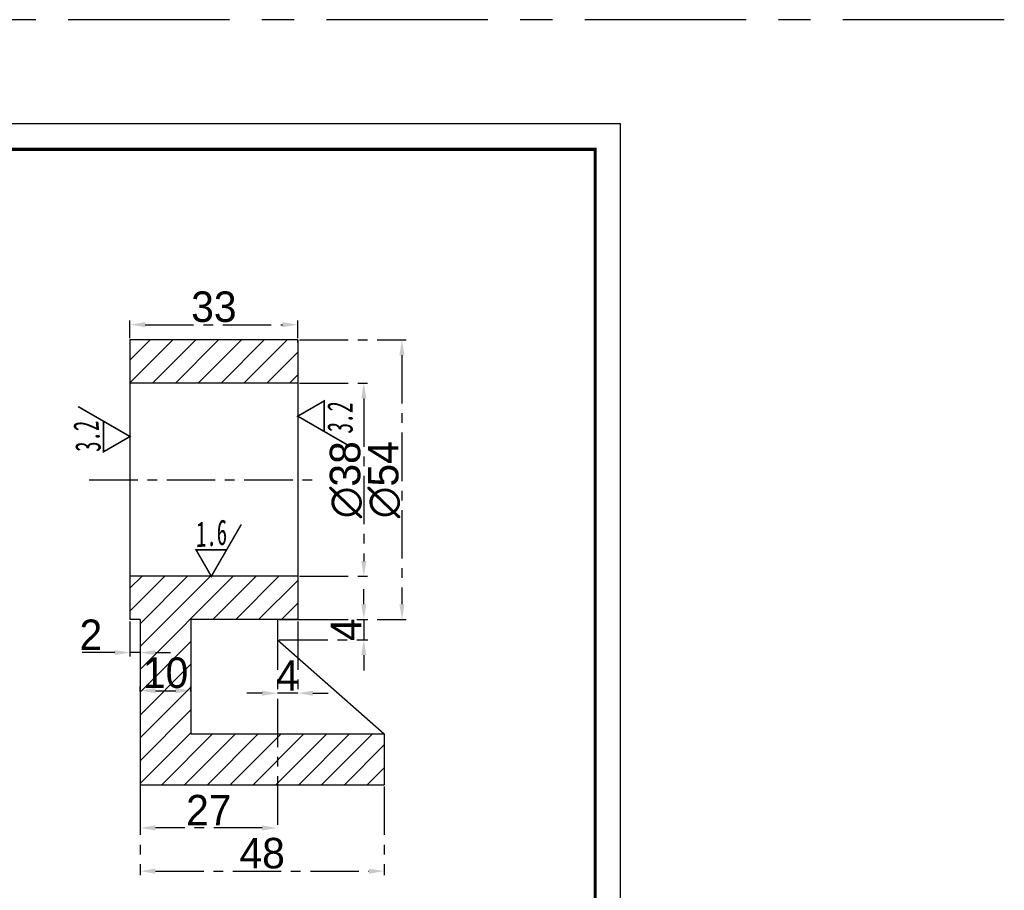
# Model space of a CAD drawing. Header units: millimetres. Extents: x -4100 to 426, y -95 to 2875.
# Tile 4 of 4: x -1837 to 100, y 1162 to 2875. Entities that reach past the tile are written whole.
import ezdxf

# ---------------------------------------------------------------- set-up
doc = ezdxf.new("R2010")
doc.units = ezdxf.units.MM
doc.linetypes.add('CENTER', pattern=[50.8, 31.75, -6.35, 6.35, -6.35])
doc.layers.add('中心线', color=1, linetype='CENTER', lineweight=25)
for name, color, linetype in [('图块', 6, 'Continuous'), ('实体', 7, 'Continuous'), ('标注', 5, 'Continuous')]:
    doc.layers.add(name, color=color, linetype=linetype)
doc.styles.add('TEXT', font='simfang.ttf', dxfattribs={"width": 0.7})
doc.dimstyles.get("Standard").update_dxf_attribs({"dimtxt": 7, "dimasz": 3, "dimexe": 0.8, "dimexo": 0.3625, "dimgap": 0.5, "dimtad": 1, "dimdec": 0, "dimzin": 0, "dimdsep": 46, "dimtxsty": 'Standard', "dimcen": 1.09, "dimclrd": 5, "dimclre": 5, "dimclrt": 5, "dimadec": 0, "dimazin": 0, "dimtfac": 1, "dimtdec": 0, "dimtmove": 0, "dimatfit": 3, "dimfxl": 0, "dimtolj": 1, "dimtzin": 0, "dimarcsym": 0})

# ---------------------------------------------------------------- blocks, each defined once
blk = doc.blocks.new('RA')
at = {"layer": '图块', "const_width": 0.3}
blk.add_lwpolyline([(5.89, 10.2), (0, 0), (-3, 5.2), (3, 5.2), (-3, 5.2)], dxfattribs=at)
at = {"layer": '图块', "style": 'TEXT', "oblique": 5, "width": 0.6}
blk.add_attdef('RA', (-3, 5.7), '', height=5, rotation=5, dxfattribs=at)
blk = doc.blocks.new('RA1')
at = {"layer": '图块', "const_width": 0.3}
blk.add_lwpolyline([(-5.89, -10.2), (0, 0), (3, -5.2), (-3, -5.2), (3, -5.2)], dxfattribs=at)
at = {"layer": '实体', "ltscale": 0.3, "style": 'TEXT', "oblique": 5, "width": 0.6}
blk.add_attdef('RA', (-3.5, -10.8), '', height=5, dxfattribs=at)
blk = doc.blocks.new('*D6')
at = {"color": 5, "linetype": 'ByBlock', "ltscale": 0.3}
for p, q in [((281.3625, 225.5), (294.8, 225.5)), ((294, 222.5), (294, 190.5)), ((281.3625, 187.5), (294.8, 187.5))]:
    blk.add_line(p, q, dxfattribs=at)
for points in [[(293.5, 222.5), (294.5, 222.5), (294, 225.5)], [(293.5, 190.5), (294.5, 190.5), (294, 187.5)]]:
    blk.add_solid(points, dxfattribs=at)
at = {"layer": 'DEFPOINTS', "color": 0, "linetype": 'ByBlock', "ltscale": 0.3}
for p in [(281, 225.5), (281, 187.5), (294, 187.5)]:
    blk.add_point(p, dxfattribs=at)
at = {"color": 5, "linetype": 'ByBlock', "ltscale": 0.3, "insert": (290.5, 206.5), "char_height": 6, "attachment_point": 5, "rotation": 90}
blk.add_mtext('\\A1;∅38', dxfattribs=at)
blk = doc.blocks.new('*D7')
at = {"color": 5, "linetype": 'ByBlock', "ltscale": 0.3}
for p, q in [((281.3625, 234), (302.3, 234)), ((301.5, 231), (301.5, 182)), ((281.3625, 179), (302.3, 179))]:
    blk.add_line(p, q, dxfattribs=at)
for points in [[(301, 231), (302, 231), (301.5, 234)], [(301, 182), (302, 182), (301.5, 179)]]:
    blk.add_solid(points, dxfattribs=at)
at = {"layer": 'DEFPOINTS', "color": 0, "linetype": 'ByBlock', "ltscale": 0.3}
for p in [(281, 234), (281, 179), (301.5, 179)]:
    blk.add_point(p, dxfattribs=at)
at = {"color": 5, "linetype": 'ByBlock', "ltscale": 0.3, "insert": (298, 206.5), "char_height": 6, "attachment_point": 5, "rotation": 90}
blk.add_mtext('\\A1;∅54', dxfattribs=at)
blk = doc.blocks.new('*D8')
at = {"color": 5, "linetype": 'ByBlock', "ltscale": 0.3}
for p, q in [((294, 182), (294, 185)), ((277.3625, 179), (294.8, 179)), ((294, 179), (294, 175)), ((277.3625, 175), (294.8, 175)), ((294, 172), (294, 169))]:
    blk.add_line(p, q, dxfattribs=at)
for points in [[(293.5, 182), (294.5, 182), (294, 179)], [(293.5, 172), (294.5, 172), (294, 175)]]:
    blk.add_solid(points, dxfattribs=at)
at = {"layer": 'DEFPOINTS', "color": 0, "linetype": 'ByBlock', "ltscale": 0.3}
for p in [(277, 179), (277, 175), (294, 175)]:
    blk.add_point(p, dxfattribs=at)
at = {"color": 5, "linetype": 'ByBlock', "ltscale": 0.3, "insert": (290.5, 177), "char_height": 6, "attachment_point": 5, "rotation": 90}
blk.add_mtext('\\A1;4', dxfattribs=at)
blk = doc.blocks.new('*D9')
at = {"color": 5, "linetype": 'ByBlock', "ltscale": 0.3}
for p, q in [((277, 178.6375), (277, 163.7)), ((281, 178.6375), (281, 163.7)), ((274, 164.5), (271, 164.5)), ((281, 164.5), (277, 164.5)), ((284, 164.5), (287, 164.5))]:
    blk.add_line(p, q, dxfattribs=at)
for points in [[(274, 165), (274, 164), (277, 164.5)], [(284, 165), (284, 164), (281, 164.5)]]:
    blk.add_solid(points, dxfattribs=at)
at = {"layer": 'DEFPOINTS', "color": 0, "linetype": 'ByBlock', "ltscale": 0.3}
for p in [(277, 179), (281, 179), (277, 164.5)]:
    blk.add_point(p, dxfattribs=at)
at = {"color": 5, "linetype": 'ByBlock', "ltscale": 0.3, "insert": (279, 168), "char_height": 6, "attachment_point": 5}
blk.add_mtext('\\A1;4', dxfattribs=at)
blk = doc.blocks.new('*D10')
at = {"color": 5, "linetype": 'ByBlock', "ltscale": 0.3}
for p, q in [((248, 234.3625), (248, 237.8)), ((251, 237), (278, 237)), ((281, 234.3625), (281, 237.8))]:
    blk.add_line(p, q, dxfattribs=at)
for points in [[(251, 237.5), (251, 236.5), (248, 237)], [(278, 237.5), (278, 236.5), (281, 237)]]:
    blk.add_solid(points, dxfattribs=at)
at = {"layer": 'DEFPOINTS', "color": 0, "linetype": 'ByBlock', "ltscale": 0.3}
for p in [(281, 237), (248, 234), (281, 234)]:
    blk.add_point(p, dxfattribs=at)
at = {"color": 5, "linetype": 'ByBlock', "ltscale": 0.3, "insert": (264.5, 240.5), "char_height": 6, "attachment_point": 5}
blk.add_mtext('\\A1;33', dxfattribs=at)
blk = doc.blocks.new('*D11')
at = {"color": 5, "linetype": 'ByBlock', "ltscale": 0.3}
for p, q in [((250, 164.8625), (250, 165.8)), ((253, 165), (257, 165)), ((260, 164.8625), (260, 165.8))]:
    blk.add_line(p, q, dxfattribs=at)
for points in [[(253, 165.5), (253, 164.5), (250, 165)], [(257, 165.5), (257, 164.5), (260, 165)]]:
    blk.add_solid(points, dxfattribs=at)
at = {"layer": 'DEFPOINTS', "color": 0, "linetype": 'ByBlock', "ltscale": 0.3}
for p in [(260, 165), (250, 164.5), (260, 164.5)]:
    blk.add_point(p, dxfattribs=at)
at = {"color": 5, "linetype": 'ByBlock', "ltscale": 0.3, "insert": (255, 168.5), "char_height": 6, "attachment_point": 5}
blk.add_mtext('\\A1;10', dxfattribs=at)
blk = doc.blocks.new('*D12')
at = {"color": 5, "linetype": 'ByBlock', "ltscale": 0.3}
for p, q in [((248, 178.6375), (248, 171.7)), ((250, 178.6375), (250, 171.7)), ((245, 172.5), (238.6, 172.5)), ((250, 172.5), (248, 172.5)), ((253, 172.5), (256, 172.5))]:
    blk.add_line(p, q, dxfattribs=at)
for points in [[(245, 173), (245, 172), (248, 172.5)], [(253, 173), (253, 172), (250, 172.5)]]:
    blk.add_solid(points, dxfattribs=at)
at = {"layer": 'DEFPOINTS', "color": 0, "linetype": 'ByBlock', "ltscale": 0.3}
for p in [(248, 179), (250, 179), (248, 172.5)]:
    blk.add_point(p, dxfattribs=at)
at = {"color": 5, "linetype": 'ByBlock', "ltscale": 0.3, "insert": (240.3, 176), "char_height": 6, "attachment_point": 5}
blk.add_mtext('\\A1;2', dxfattribs=at)
blk = doc.blocks.new('*D13')
at = {"color": 5, "linetype": 'ByBlock', "ltscale": 0.3}
for p, q in [((250, 178.6375), (250, 137.2)), ((277, 178.6375), (277, 137.2)), ((274, 138), (253, 138))]:
    blk.add_line(p, q, dxfattribs=at)
for points in [[(253, 138.5), (253, 137.5), (250, 138)], [(274, 138.5), (274, 137.5), (277, 138)]]:
    blk.add_solid(points, dxfattribs=at)
at = {"layer": 'DEFPOINTS', "color": 0, "linetype": 'ByBlock', "ltscale": 0.3}
for p in [(250, 179), (277, 179), (250, 138)]:
    blk.add_point(p, dxfattribs=at)
at = {"color": 5, "linetype": 'ByBlock', "ltscale": 0.3, "insert": (263.5, 141.5), "char_height": 6, "attachment_point": 5}
blk.add_mtext('\\A1;27', dxfattribs=at)
blk = doc.blocks.new('*D14')
at = {"color": 5, "linetype": 'ByBlock', "ltscale": 0.3}
for p, q in [((250, 146.1375), (250, 128.7)), ((298, 146.1375), (298, 128.7)), ((253, 129.5), (295, 129.5))]:
    blk.add_line(p, q, dxfattribs=at)
for points in [[(253, 130), (253, 129), (250, 129.5)], [(295, 130), (295, 129), (298, 129.5)]]:
    blk.add_solid(points, dxfattribs=at)
at = {"layer": 'DEFPOINTS', "color": 0, "linetype": 'ByBlock', "ltscale": 0.3}
for p in [(250, 146.5), (298, 146.5), (298, 129.5)]:
    blk.add_point(p, dxfattribs=at)
at = {"color": 5, "linetype": 'ByBlock', "ltscale": 0.3, "insert": (274, 133), "char_height": 6, "attachment_point": 5}
blk.add_mtext('\\A1;48', dxfattribs=at)
blk = doc.blocks.new('A4')
for p, q in [((297, 210), (0, 210)), ((297, 0), (297, 210))]:
    blk.add_line(p, q)
at = {"const_width": 0.6}
blk.add_lwpolyline([(25, 5), (292, 5), (292, 205), (25, 205)], close=True, dxfattribs=at)
at = {"style": 'TEXT', "oblique": 5, "width": 0.6}
for tag, p, height in [('BL', (240, 37), 7), ('TH', (265.5, 31), 12), ('TM', (167.5, 30.5), 12), ('JS', (240, 29), 7), ('SM', (171.5, 22.5), 6), ('RQ', (201, 22.5), 6), ('CL', (240, 21), 7)]:
    blk.add_attdef(tag, p, '', height=height, dxfattribs=at)
blk = doc.blocks.new('zhxz')
at = {"layer": '实体', "ltscale": 0.3}
h = blk.add_hatch(dxfattribs=at)
h.set_pattern_fill('ANSI31', color=256, style=0)
h.set_pattern_definition([(45, (-410, -9.5), (-2.245064, 2.245064), [])])
h.paths.add_polyline_path([(-129, 216), (-129, 224.5), (-162, 224.5), (-162, 216)])
h.paths.add_polyline_path([(-150, 169.5), (-129, 169.5), (-129, 170), (-129, 178), (-162, 178), (-162, 169.5), (-160, 169.5), (-160, 147), (-160, 137), (-112, 137), (-112, 147), (-150, 147)])
edge = h.paths.add_edge_path()
edge.add_line((-264.5, 147), (-271, 147))
edge.add_spline(control_points=[(-271, 147), (-273, 145.38), (-276.08, 142.88), (-270.12, 140.8), (-274.47, 137.17), (-273.5, 137)], knot_values=[0, 0, 0, 0, 5.327539, 8.208001, 12.015887, 12.015887, 12.015887, 12.015887], degree=3, periodic=0)
edge.add_line((-273.5, 137), (-264.5, 137))
edge.add_line((-264.5, 137), (-264.5, 147))
h.paths.add_polyline_path([(-241.5, 137), (-241.5, 147), (-252.5, 147), (-252.5, 137)])
h.paths.add_polyline_path([(-160, 163.5), (-150, 163.5), (-150, 154.5), (-160, 154.5)], flags=24)
h.paths.add_polyline_path([(-150.19, 182.5), (-143.84, 182.85), (-143.84, 190.01), (-150.19, 189.66)], flags=9)
blk.add_line((10, 287.5), (-410, 287.5))
at = {"layer": '中心线', "ltscale": 0.3}
blk.add_line((-170, 197), (-125, 197), dxfattribs=at)
at = {"layer": '实体', "ltscale": 0.3}
for p, q in [((-162, 224.5), (-162, 169.5)), ((-129, 224.5), (-162, 224.5)), ((-129, 224.5), (-129, 169.5)), ((-129, 224), (-129, 224.5)), ((-129, 216), (-162, 216)), ((-129, 178), (-162, 178)), ((-160, 169.5), (-162, 169.5)), ((-160, 169.5), (-160, 147)), ((-129, 169.5), (-150, 169.5)), ((-150, 169.5), (-150, 147)), ((-133, 169.5), (-133, 165.5)), ((-129, 170), (-129, 169.5)), ((-133, 165.5), (-112, 147)), ((-160, 147), (-160, 137)), ((-150, 147), (-112, 147)), ((-112, 147), (-112, 137)), ((-160, 137), (-112, 137))]:
    blk.add_line(p, q, dxfattribs=at)
at = {"layer": '图块', "ltscale": 0.3, "rotation": 90}
blk.add_blockref('RA1', (-129, 209.5), dxfattribs=at).add_auto_attribs({'RA': '3.2'})
at = {"layer": '实体', "ltscale": 0.3, "rotation": 90}
blk.add_blockref('RA', (-162, 205.5), dxfattribs=at).add_auto_attribs({'RA': '3.2'})
at = {"layer": '实体', "ltscale": 0.3}
blk.add_blockref('RA', (-146, 178), dxfattribs=at).add_auto_attribs({'RA': '1.6'})
at = {"layer": '标注', "ltscale": 0.3}
blk.add_blockref('A4', (-362.5, 57), dxfattribs=at)
at = {"layer": '图块', "ltscale": 0.3}
for base, p1, p2, picture, middle in [((-129, 227.5), (-162, 224.5), (-129, 224.5), '*D10', (-145.5, 231)), ((-162, 163), (-160, 169.5), (-162, 169.5), '*D12', (-169.7, 166.5)), ((-160, 128.5), (-133, 169.5), (-160, 169.5), '*D13', (-146.5, 132)), ((-133, 155), (-129, 169.5), (-133, 169.5), '*D9', (-131, 158.5)), ((-150, 155.5), (-160, 155), (-150, 155), '*D11', (-155, 159)), ((-112, 120), (-160, 137), (-112, 137), '*D14', (-136, 123.5))]:
    dim = blk.add_linear_dim(base=base, p1=p1, p2=p2, dimstyle='Standard', dxfattribs=at)
    dim.commit()
    dim.dimension.update_dxf_attribs({"geometry": picture, "text_midpoint": middle, "insert": (-410, -9.5)})
for base, p1, p2, text, picture, middle in [((-108.5, 169.5), (-129, 224.5), (-129, 169.5), '%%C54', '*D7', (-112, 197)), ((-116, 178), (-129, 216), (-129, 178), '%%C38', '*D6', (-119.5, 197))]:
    dim = blk.add_linear_dim(base=base, p1=p1, p2=p2, angle=90, text=text, dimstyle='Standard', dxfattribs=at)
    dim.commit()
    dim.dimension.update_dxf_attribs({"geometry": picture, "text_midpoint": middle, "insert": (-410, -9.5)})
dim = blk.add_linear_dim(base=(-116, 165.5), p1=(-133, 169.5), p2=(-133, 165.5), angle=90, dimstyle='Standard', dxfattribs=at)
dim.commit()
dim.dimension.update_dxf_attribs({"geometry": '*D8', "text_midpoint": (-119.5, 167.5), "insert": (-410, -9.5)})

msp = doc.modelspace()

# ---------------------------------------------------------------- block references
at = {"layer": '中心线', "xscale": 10, "yscale": 10, "zscale": 10}
msp.add_blockref('zhxz', (0, 0), dxfattribs=at)

doc.saveas('drawing.dxf')
